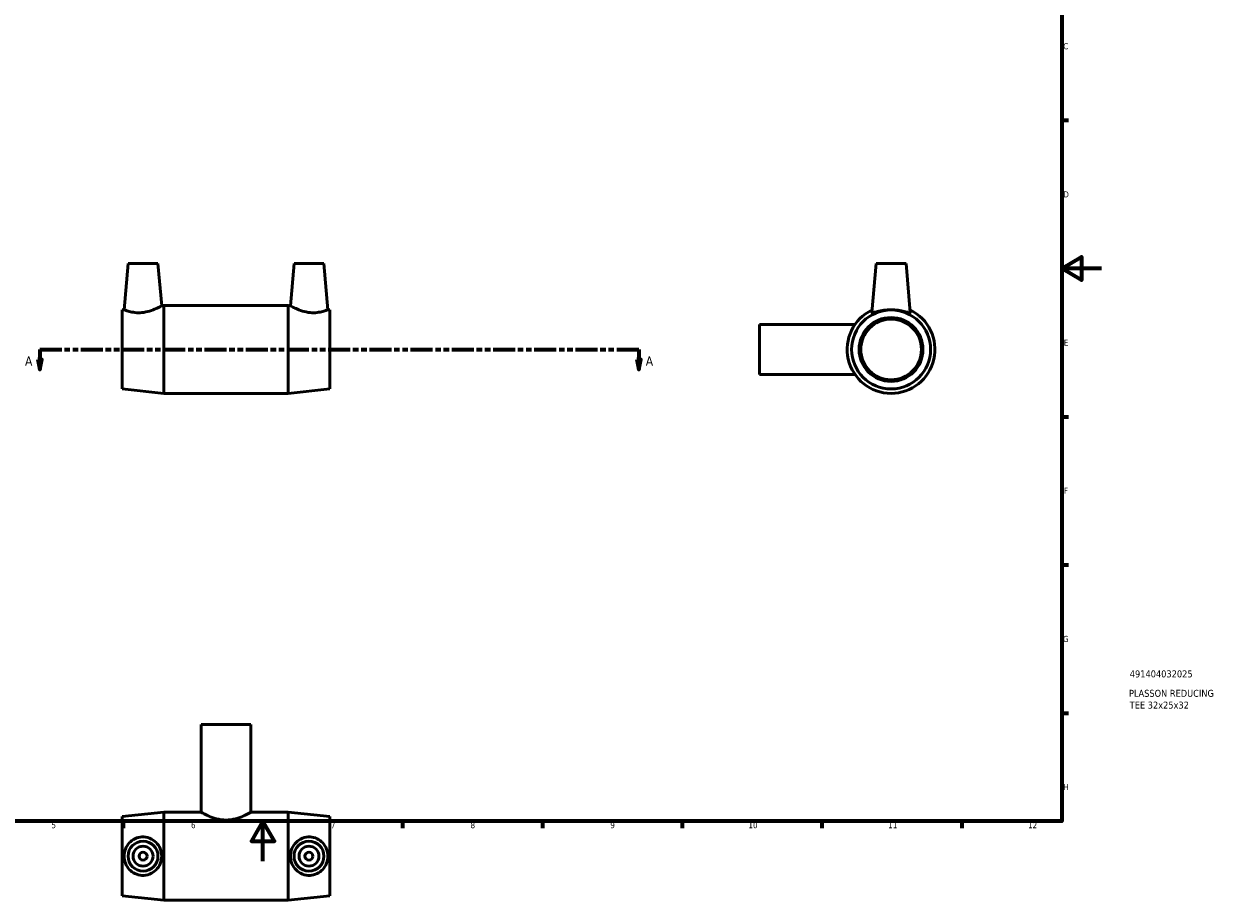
# Model space of a CAD drawing. Header units: millimetres. Extents: x 0 to 900, y -19 to 850.
# Tile 2 of 3: x 301 to 900, y -19 to 420. Entities that reach past the tile are written whole.
import ezdxf

# ---------------------------------------------------------------- set-up
doc = ezdxf.new("R2010")
doc.units = ezdxf.units.MM
doc.linetypes.add('DOUBLE_DASH_CHAIN', pattern=[1.2403, 0.6614, -0.0827, 0.1654, -0.0827, 0.1654, -0.0827])
for name, color, linetype, lineweight in [('Border (ANSI)', 7, 'Continuous', 70), ('Section Line (ANSI)', 7, 'DOUBLE_DASH_CHAIN', 70), ('Title (ISO)', 7, 'Continuous', 50), ('Visible (ANSI)', 7, 'Continuous', 50)]:
    doc.layers.add(name, color=color, linetype=linetype, lineweight=lineweight)
doc.styles.add('Label Text (ANSI)', font='tahoma.ttf')
doc.styles.add('Note Text (ANSI)', font='tahoma.ttf')
doc.styles.add('Note Text (ISO)', font='tahoma.ttf')

# ---------------------------------------------------------------- blocks, each defined once
blk = doc.blocks.new('Borders Default Border')
at = {"layer": 'Border (ANSI)'}
for p, q in [((821, 371.25), (824.45, 371.25)), ((821, 222.75), (824.45, 222.75)), ((821, 148.5), (824.45, 148.5)), ((821, 74.25), (824.45, 74.25)), ((350.42, 20), (350.42, 16.55)), ((490.58, 20), (490.58, 16.55)), ((560.67, 20), (560.67, 16.55)), ((630.75, 20), (630.75, 16.55)), ((700.83, 20), (700.83, 16.55)), ((770.92, 20), (770.92, 16.55))]:
    blk.add_line(p, q, dxfattribs=at)
at = {"layer": 'Border (ANSI)', "flags": 128}
for points in [[(20, 20), (20, 574), (821, 574), (821, 20), (20, 20)], [(841, 297), (821, 297), (831, 302.77), (831, 291.23), (821, 297)], [(420.5, 0), (420.5, 20), (414.73, 10), (426.27, 10), (420.5, 20)]]:
    blk.add_lwpolyline(points, dxfattribs=at)
at = {"layer": 'Border (ANSI)', "attachment_point": 7, "style": 'Note Text (ANSI)'}
for s, insert, char_height in [('C', (821.8, 406.8), 3.05), ('D', (821.81, 332.6), 3.05), ('E', (822.05, 258.35), 3.05), ('F', (822.14, 184.1), 3.05), ('G', (821.66, 109.79), 3.05), ('H', (821.81, 35.6), 3.05), ('5', (314.48, 16.49), 3.05), ('6', (384.49, 16.49), 3.05), ('7', (454.6, 16.55), 3.05), ('8', (524.63, 16.48), 3.05), ('9', (594.7, 16.49), 3.05), ('10', (663.96, 16.49), 3.048), ('11', (734.04, 16.55), 3.048), ('12', (804.13, 16.55), 3.048)]:
    blk.add_mtext(s, dxfattribs=dict(at, insert=insert, char_height=char_height))
blk = doc.blocks.new('Title Blocks ISO')
at = {"layer": 'Title (ISO)', "style": 'Note Text (ISO)'}
for tag, p in [('PART_NUMBER_001', (34.13, 72.11)), ('DESCRIPTION_001', (33.74, 62.38)), ('DESCRIPTION_002', (34.09, 56.47))]:
    blk.add_attdef(tag, p, '', height=3.5, dxfattribs=at)
blk = doc.blocks.new('2dTransSection0')
at = {"layer": 'Section Line (ANSI)', "linetype": 'DOUBLE_DASH_CHAIN', "ltscale": 16.661339}
blk.add_line((308.62, 256.43), (609, 256.43), dxfattribs=at)
at = {"layer": 'Section Line (ANSI)', "linetype": 'Continuous'}
for p, q in [((308.62, 256.43), (319.68, 256.43)), ((308.62, 256.43), (308.62, 251.43)), ((597.93, 256.43), (609, 256.43)), ((609, 256.43), (609, 251.43)), ((307.62, 251.43), (308.62, 246.43)), ((309.62, 251.43), (307.62, 251.43)), ((308.62, 251.43), (308.62, 246.43)), ((308.62, 246.43), (309.62, 251.43)), ((608, 251.43), (609, 246.43)), ((610, 251.43), (608, 251.43)), ((609, 251.43), (609, 246.43)), ((609, 246.43), (610, 251.43))]:
    blk.add_line(p, q, dxfattribs=at)
at = {"layer": 'Section Line (ANSI)', "linetype": 'Continuous', "flags": 128}
for points in [[(307.62, 251.43), (308.62, 246.43), (309.62, 251.43), (307.62, 251.43)], [(608, 251.43), (609, 246.43), (610, 251.43), (608, 251.43)]]:
    blk.add_lwpolyline(points, dxfattribs=at)
at = {"layer": 'Section Line (ANSI)'}
for points in [[(307.62, 251.43), (308.62, 246.43), (309.62, 251.43), (307.62, 251.43)], [(608, 251.43), (609, 246.43), (610, 251.43), (608, 251.43)]]:
    blk.add_solid(points, dxfattribs=at)
at = {"layer": 'Section Line (ANSI)', "char_height": 4.57, "attachment_point": 7, "style": 'Label Text (ANSI)'}
for insert in [(301.26, 248.36), (612.47, 248.36)]:
    blk.add_mtext('A', dxfattribs=dict(at, insert=insert))

msp = doc.modelspace()

# ---------------------------------------------------------------- linework, layer by layer
at = {"layer": 'Visible (ANSI)'}
for p, q in [((352.931, 299.427), (350.91, 276.32)), ((352.931, 299.427), (367.931, 299.427)), ((367.931, 299.427), (369.778, 278.316)), ((436.131, 299.427), (434.284, 278.316)), ((451.131, 299.427), (436.131, 299.427)), ((451.131, 299.427), (453.153, 276.32)), ((727.964, 299.427), (725.824, 274.972)), ((727.964, 299.427), (742.964, 299.427)), ((742.964, 299.427), (745.103, 274.972)), ((350.031, 276.227), (350.91, 276.32)), ((350.031, 236.627), (350.031, 276.227)), ((369.778, 278.316), (370.831, 278.427)), ((370.831, 234.427), (370.831, 278.427)), ((370.831, 278.427), (433.231, 278.427)), ((433.231, 234.427), (433.231, 278.427)), ((434.284, 278.316), (433.231, 278.427)), ((454.031, 276.227), (453.153, 276.32)), ((454.031, 236.627), (454.031, 276.227)), ((669.464, 268.927), (669.464, 243.927)), ((669.464, 268.927), (717.36, 268.927)), ((669.464, 243.927), (717.36, 243.927)), ((350.031, 236.627), (370.831, 234.427)), ((370.831, 234.427), (433.231, 234.427)), ((454.031, 236.627), (433.231, 234.427)), ((414.531, 68.529), (389.531, 68.529)), ((389.531, 68.529), (389.531, 24.529)), ((414.531, 68.529), (414.531, 24.529)), ((350.031, 22.329), (370.831, 24.529)), ((370.831, -19.471), (370.831, 24.529)), ((370.831, 24.529), (389.531, 24.529)), ((414.531, 24.529), (433.231, 24.529)), ((433.231, -19.471), (433.231, 24.529)), ((454.031, 22.329), (433.231, 24.529)), ((350.031, -17.271), (350.031, 22.329)), ((454.031, -17.271), (454.031, 22.329)), ((350.031, -17.271), (370.831, -19.471)), ((454.031, -17.271), (433.231, -19.471)), ((370.831, -19.471), (433.231, -19.471))]:
    msp.add_line(p, q, dxfattribs=at)
for centre, radius in [((735.464, 256.427), 19.8), ((735.464, 256.427), 16), ((735.464, 256.427), 15.2), ((360.431, 2.529), 7.5), ((360.431, 2.529), 5), ((443.631, 2.529), 7.5), ((443.631, 2.529), 5), ((360.431, 2.529), 2), ((443.631, 2.529), 2)]:
    msp.add_circle(centre, radius, dxfattribs=at)
msp.add_arc((735.464, 256.427), 22, 115.661278, 64.338722, dxfattribs=at)
for points, knots in [([(359.882, 274.911), (358.724, 274.803), (357.503, 274.815), (355.286, 275.05), (354.289, 275.264), (352.72, 275.676), (352.039, 275.905), (351.133, 276.23), (350.91, 276.32), (350.91, 276.32)], [0, 0, 0, 0, 0.3490938, 0.3490938, 0.6981876, 0.6981876, 1.0511561, 1.0511561, 1.4041245, 1.4041245, 1.4041245, 1.4041245]), ([(369.778, 278.316), (369.778, 278.316), (369.524, 278.172), (368.524, 277.644), (367.78, 277.266), (366.062, 276.497), (364.958, 276.05), (362.513, 275.313), (361.169, 275.032), (359.882, 274.911)], [4.3362714, 4.3362714, 4.3362714, 4.3362714, 4.7120264, 4.7120264, 5.0877815, 5.0877815, 5.4760376, 5.4760376, 5.8642937, 5.8642937, 5.8642937, 5.8642937]), ([(444.181, 274.911), (442.894, 275.032), (441.549, 275.313), (439.104, 276.05), (438, 276.497), (436.282, 277.266), (435.538, 277.644), (434.539, 278.172), (434.284, 278.316), (434.284, 278.316)], [0, 0, 0, 0, 0.3882561, 0.3882561, 0.7765121, 0.7765121, 1.1522672, 1.1522672, 1.5280223, 1.5280223, 1.5280223, 1.5280223]), ([(453.153, 276.32), (453.153, 276.32), (452.929, 276.23), (452.024, 275.905), (451.343, 275.676), (449.774, 275.264), (448.777, 275.05), (446.56, 274.815), (445.338, 274.803), (444.181, 274.911)], [4.4601692, 4.4601692, 4.4601692, 4.4601692, 4.8131376, 4.8131376, 5.166106, 5.166106, 5.5151999, 5.5151999, 5.8642937, 5.8642937, 5.8642937, 5.8642937]), ([(745.093, 274.911), (745.036, 274.803), (744.743, 274.815), (743.699, 275.05), (742.948, 275.264), (741.261, 275.676), (740.203, 275.905), (737.893, 276.23), (736.64, 276.32), (734.287, 276.32), (733.035, 276.23), (730.725, 275.905), (729.666, 275.676), (727.98, 275.264), (727.229, 275.05), (726.184, 274.815), (725.891, 274.803), (725.826, 274.929), (725.822, 274.949), (725.825, 274.972)], [0, 0, 0, 0, 0.3490938, 0.3490938, 0.6981876, 0.6981876, 1.0511561, 1.0511561, 1.4041245, 1.4041245, 1.7570929, 1.7570929, 2.1100614, 2.1100614, 2.4591552, 2.4591552, 2.808249, 2.808249, 2.8632211, 2.8632211, 2.8632211, 2.8632211]), ([(414.531, 24.529), (414.531, 24.529), (414.452, 24.484), (414.127, 24.301), (413.88, 24.164), (412.914, 23.645), (411.957, 23.152), (409.778, 22.196), (408.399, 21.663), (406.102, 21.07), (405.298, 20.907), (403.667, 20.688), (402.84, 20.633), (401.223, 20.633), (400.395, 20.688), (398.764, 20.907), (397.961, 21.07), (395.664, 21.663), (394.284, 22.196), (392.106, 23.152), (391.149, 23.645), (390.183, 24.164), (389.936, 24.301), (389.61, 24.484), (389.531, 24.529), (389.531, 24.529)], [1.9355467, 1.9355467, 1.9355467, 1.9355467, 2.1768893, 2.1768893, 2.4182319, 2.4182319, 2.900917, 2.900917, 3.3860053, 3.3860053, 3.6285494, 3.6285494, 3.8710935, 3.8710935, 4.1136376, 4.1136376, 4.3561817, 4.3561817, 4.8412699, 4.8412699, 5.323955, 5.323955, 5.5652976, 5.5652976, 5.8066402, 5.8066402, 5.8066402, 5.8066402]), ([(359.882, -7.1), (358.724, -7.044), (357.503, -6.751), (355.286, -5.706), (354.289, -4.955), (352.72, -3.269), (352.039, -2.21), (351.133, 0.1), (350.91, 1.352), (350.91, 3.705), (351.133, 4.958), (352.039, 7.268), (352.72, 8.326), (354.289, 10.013), (355.286, 10.764), (357.503, 11.808), (358.724, 12.101), (361.169, 12.221), (362.513, 12.002), (364.958, 11.034), (366.062, 10.286), (367.78, 8.571), (368.524, 7.494), (369.524, 5.1), (369.778, 3.781), (369.778, 1.276), (369.524, -0.043), (368.524, -2.437), (367.78, -3.513), (366.062, -5.229), (364.958, -5.977), (362.513, -6.944), (361.169, -7.163), (359.882, -7.1)], [0, 0, 0, 0, 0.3490938, 0.3490938, 0.6981876, 0.6981876, 1.0511561, 1.0511561, 1.4041245, 1.4041245, 1.7570929, 1.7570929, 2.1100614, 2.1100614, 2.4591552, 2.4591552, 2.808249, 2.808249, 3.1965051, 3.1965051, 3.5847612, 3.5847612, 3.9605163, 3.9605163, 4.3362714, 4.3362714, 4.7120264, 4.7120264, 5.0877815, 5.0877815, 5.4760376, 5.4760376, 5.8642937, 5.8642937, 5.8642937, 5.8642937]), ([(444.181, -7.1), (442.894, -7.163), (441.549, -6.944), (439.104, -5.977), (438, -5.229), (436.282, -3.513), (435.538, -2.437), (434.539, -0.043), (434.284, 1.276), (434.284, 3.781), (434.539, 5.1), (435.538, 7.494), (436.282, 8.571), (438, 10.286), (439.104, 11.034), (441.549, 12.002), (442.894, 12.221), (445.338, 12.101), (446.56, 11.808), (448.777, 10.764), (449.774, 10.013), (451.343, 8.326), (452.024, 7.268), (452.929, 4.958), (453.153, 3.705), (453.153, 1.352), (452.929, 0.1), (452.024, -2.21), (451.343, -3.269), (449.774, -4.955), (448.777, -5.706), (446.56, -6.751), (445.338, -7.044), (444.181, -7.1)], [0, 0, 0, 0, 0.3882561, 0.3882561, 0.7765121, 0.7765121, 1.1522672, 1.1522672, 1.5280223, 1.5280223, 1.9037774, 1.9037774, 2.2795325, 2.2795325, 2.6677886, 2.6677886, 3.0560447, 3.0560447, 3.4051385, 3.4051385, 3.7542323, 3.7542323, 4.1072007, 4.1072007, 4.4601692, 4.4601692, 4.8131376, 4.8131376, 5.166106, 5.166106, 5.5151999, 5.5151999, 5.8642937, 5.8642937, 5.8642937, 5.8642937])]:
    msp.add_open_spline(points, degree=3, knots=knots, dxfattribs=at)
msp.add_open_spline([(745.103, 274.972), (745.105, 274.949), (745.102, 274.929), (745.093, 274.911)], degree=3, dxfattribs=at)

# ---------------------------------------------------------------- block references
msp.add_blockref('Borders Default Border', (0, 0))
msp.add_blockref('Title Blocks ISO', (821, 20)).add_auto_attribs({'PART_NUMBER_001': '491404032025', 'DESCRIPTION_001': 'PLASSON REDUCING', 'DESCRIPTION_002': 'TEE 32x25x32'})
at = {"layer": 'Section Line (ANSI)'}
msp.add_blockref('2dTransSection0', (0, 0), dxfattribs=at)

doc.saveas('drawing.dxf')
